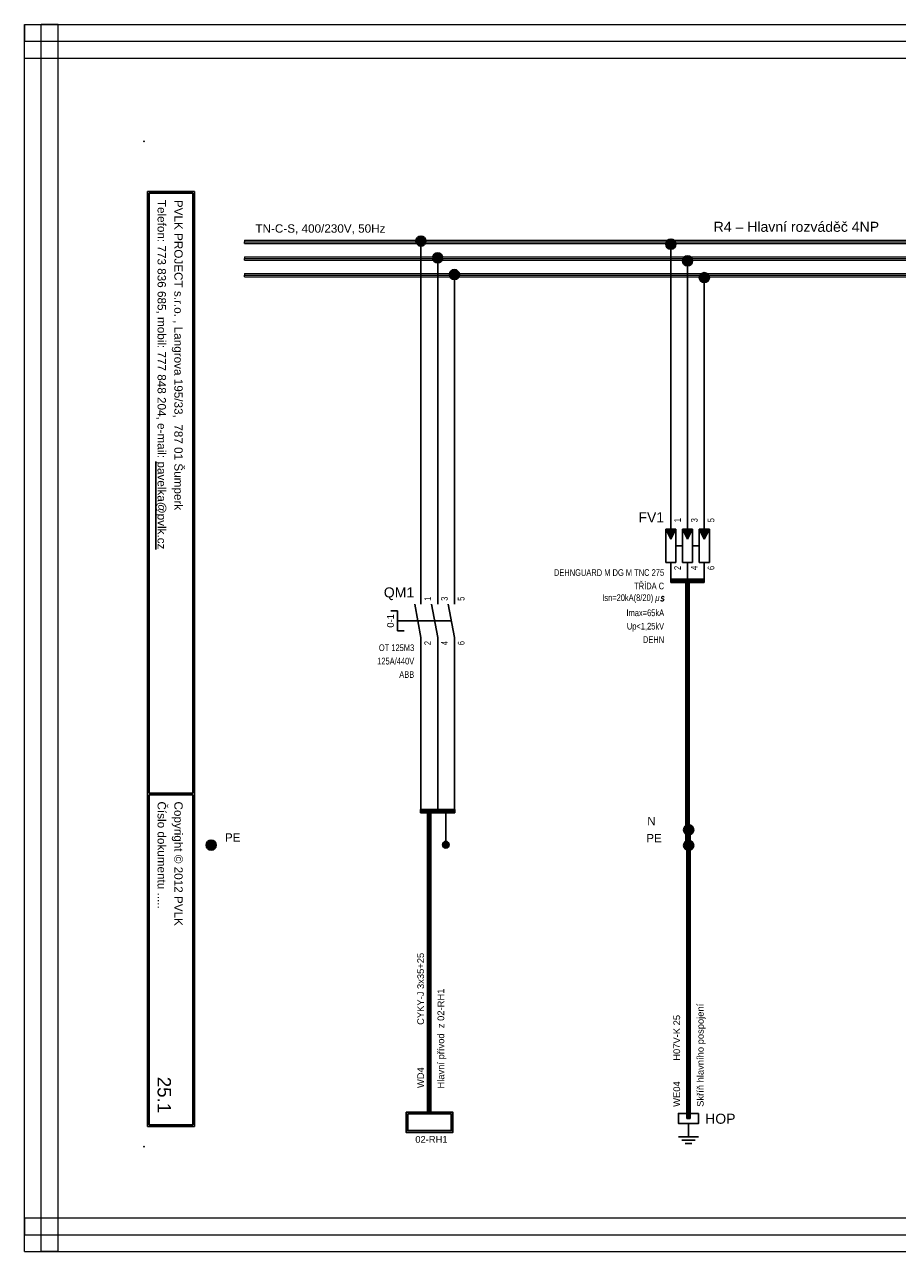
# Model space of a CAD drawing. Extents: x -739 to 3080, y 3040 to 3960.
# Tile 1 of 12: x -386 to -125, y 3359 to 3725. Entities that reach past the tile are written whole.
import ezdxf
from ezdxf.enums import TextEntityAlignment as Align

# ---------------------------------------------------------------- set-up
doc = ezdxf.new("R2010")
doc.units = 0
doc.header["$MEASUREMENT"] = 0
for name, color, linetype in [('1-KRESBA', 7, 'Continuous'), ('__Bílá', 7, 'Continuous'), ('__Oranžová', 30, 'Continuous'), ('__Rudá 010', 10, 'Continuous'), ('__Svmodrá', 4, 'Continuous'), ('__Vínová 220', 220, 'Continuous'), ('__Zelená', 3, 'Continuous'), ('__Černá 250', 7, 'Continuous')]:
    doc.layers.add(name, color=color, linetype=linetype)
doc.styles.add('Arial', font='arial.ttf')
doc.styles.add('GENERATED_STYLE_1', font='arial.ttf')
doc.styles.add('GREEKC', font='greekc', dxfattribs={"width": 0.8, "height": 1.3})
doc.styles.add('ROMANC', font='romanc', dxfattribs={"height": 2})

# ---------------------------------------------------------------- blocks, each defined once
blk = doc.blocks.new('BLK_Razítko_malé_pro_rozváděče')
at = {"layer": '__Bílá'}
for p, q in [((15, -1), (15, -20)), ((15, -1), (294, -1)), ((15.5, -1.5), (15.5, -19.5)), ((15.5, -1.5), (184.5, -1.5)), ((184.5, -1.5), (184.5, -19.5)), ((185, -1.5), (185, -19.5)), ((185, -1.5), (293.5, -1.5)), ((293.5, -19.5), (293.5, -1.5)), ((294, -20), (294, -1)), ((15, -20), (294, -20)), ((15.5, -19.5), (184.5, -19.5)), ((185, -19.5), (293.5, -19.5)), ((15, -405), (15, -419)), ((15, -405), (294, -405)), ((15.5, -405.5), (15.5, -418.5)), ((15.5, -405.5), (194.5, -405.5)), ((194.5, -405.5), (194.5, -418.5)), ((195, -405.5), (195, -418.5)), ((195, -405.5), (293.5, -405.5)), ((293.5, -405.5), (293.5, -418.5)), ((294, -405), (294, -419)), ((15, -419), (294, -419)), ((15.5, -418.5), (194.5, -418.5)), ((195, -418.5), (293.5, -418.5))]:
    blk.add_line(p, q, dxfattribs=at)
for p in [(0, 0), (300, 0), (0, -420), (300, -420)]:
    blk.add_point(p, dxfattribs=at)
at = {"layer": '__Bílá', "style": 'Arial'}
for s, height, p in [('-', 3, (38, -7)), ('Dokument', 2.5, (187, -7)), ('-', 3, (210.5, -7)), ('SO/PS', 2.5, (17.5, -12)), ('-', 3, (38, -12)), ('Vypracoval', 2.5, (187, -12)), ('-', 3, (210.5, -12)), ('Investor', 2.5, (17.5, -17)), ('Datum', 2.5, (187, -17)), ('-', 3, (38, -17)), ('-', 3, (210.5, -17)), ('PVLK PROJECT s.r.o. , Langrova 195/33,  787 01 Šumperk', 2.5, (17.5, -411)), ('Copyright © 2012 PVLK', 2.5, (197, -411)), ('Telefon: 773 836 685, mobil: 777 848 204, e-mail: %%Upavelka@pvlk.cz', 2.5, (17.5, -416)), ('Číslo dokumentu .....', 2.5, (197, -416))]:
    blk.add_text(s, height=height, dxfattribs=at).set_placement(p)
at = {"layer": '__Vínová 220', "char_height": 2.5, "attachment_point": 7, "style": 'Arial'}
for s, insert in [('715 0908', (17.5, -7)), ('Rozšíření výrobního areálu firmy PLASTKON PRODUCT, S.R.O.', (42.5, -7.75)), ('R4 – Hlavní rozváděč 4NP', (215, -7.75)), ('SO 02 - Novostavba skladovací haly s administrativní budovou', (42.5, -12.75)), ('Miroslav Pavelka', (215, -12.75)), ('Plastkon product, s.r.o., Hlavní 147, Mikulovice 790 84', (42.5, -17.75)), ('06/2016', (215, -17.75))]:
    blk.add_mtext(s, dxfattribs=dict(at, insert=insert))
at = {"layer": '__Vínová 220', "style": 'Arial'}
blk.add_attdef('ČÍSLO', text='', height=4, dxfattribs=at).set_placement((290, -416), align=Align.RIGHT)
blk = doc.blocks.new('L0001A02')
at = {"linetype": 'Continuous'}
h = blk.add_hatch(color=256, dxfattribs=at)
edge = h.paths.add_edge_path()
edge.add_arc((0, 0), 1.5, 0, 360)
blk.add_circle((0, 0), 1.5)
blk = doc.blocks.new('V0085A01')
h = blk.add_hatch(color=256)
edge = h.paths.add_edge_path()
edge.add_arc((0, 0), 1, 0, 360)
blk.add_circle((0, 0), 1)
blk = doc.blocks.new('RT-M3-WL')
for p, q in [((0, 5), (0, 10)), ((5, 5), (5, 10)), ((10, 5), (10, 10)), ((-1.82, 5), (0, -5)), ((3.18, 5), (5, -5)), ((8.18, 5), (10, -5)), ((-7, 3), (-9, 3)), ((-7, -3), (-7, 3)), ((-7, 0), (9.09, 0)), ((-7, -3), (-5, -3)), ((0, -5), (0, -10)), ((5, -5), (5, -10)), ((10, -5), (10, -10))]:
    blk.add_line(p, q)
at = {"style": 'Arial'}
blk.add_text('0-1', height=2, rotation=90, dxfattribs=at).set_placement((-8.08, 0), align=Align.CENTER)
blk.add_attdef('POPIS', text='', height=3, dxfattribs=at).set_placement((-2, 7), align=Align.RIGHT)
at = {"style": 'Arial', "width": 0.8}
for tag, p in [('NO1', (3, 6)), ('NO2', (8, 6)), ('NO3', (13, 6))]:
    blk.add_attdef(tag, p, '', height=2, rotation=90, dxfattribs=at)
for tag, p in [('TYP', (-2, -9)), ('AC21A(PROUD)', (-2, -13)), ('AC23A(VÝKON)', (-2, -17)), ('DOPLŇ1', (-2, -21)), ('DOPLŇ2', (-2, -25)), ('DOPLŇ3', (-2, -29))]:
    blk.add_attdef(tag, text='', height=2, dxfattribs=at).set_placement(p, align=Align.RIGHT)
for tag, p in [('CO1', (3, -6)), ('CO2', (8, -6)), ('CO3', (13, -6))]:
    blk.add_attdef(tag, text='', height=2, rotation=90, dxfattribs=at).set_placement(p, align=Align.RIGHT)
blk = doc.blocks.new('HOP01')
for p, q in [((0, 0), (2, 0)), ((2, 1.5), (2, -1.5)), ((2.5, 1), (2.5, -1)), ((3, 0.5), (3, -0.5))]:
    blk.add_line(p, q)
blk.add_lwpolyline([(-1.5, 1.5), (0, 1.5), (0, -1.5), (-1.5, -1.5)], close=True)
blk = doc.blocks.new('MOE01020')
for points in [[(1.5, 5), (-1.5, 5), (0, 2)], [(6.5, 5), (3.5, 5), (5, 2)], [(10, 2), (11.5, 5), (8.5, 5)]]:
    blk.add_hatch(color=256).paths.add_polyline_path(points)
for p, q in [((0, 5), (0, 10)), ((5, 5), (5, 10)), ((10, 5), (10, 10)), ((-1.5, 5), (1.5, 5)), ((-1.5, -5), (-1.5, 5)), ((-1.5, 5), (0, 2)), ((0, 2), (1.5, 5)), ((1.5, 5), (1.5, -5)), ((3.5, 5), (5, 2)), ((3.5, 5), (6.5, 5)), ((3.5, -5), (3.5, 5)), ((5, 2), (6.5, 5)), ((6.5, 5), (6.5, -5)), ((8.5, 5), (10, 2)), ((8.5, 5), (11.5, 5)), ((8.5, -5), (8.5, 5)), ((10, 2), (11.5, 5)), ((11.5, 5), (11.5, -5)), ((1.5, 0), (3.5, 0)), ((6.5, 0), (8.5, 0)), ((1.5, -5), (-1.5, -5)), ((0, -5), (0, -10)), ((6.5, -5), (3.5, -5)), ((5, -5), (5, -10)), ((11.5, -5), (8.5, -5)), ((10, -5), (10, -10))]:
    blk.add_line(p, q)
at = {"style": 'Arial', "width": 0.8}
blk.add_text('Isn=20kA(8/20)', height=2, dxfattribs=at).set_placement((-20.48, -16.5))
at = {"oblique": 10, "width": 0.8}
for s, style, p in [('m', 'GREEKC', (-3.5, -16.5)), ('s', 'ROMANC', (-2, -16.5))]:
    blk.add_text(s, height=2, dxfattribs=dict(at, style=style)).set_placement(p, align=Align.RIGHT)
at = {"style": 'Arial'}
blk.add_attdef('POPIS', text='', height=3, dxfattribs=at).set_placement((-2, 7), align=Align.RIGHT)
at = {"style": 'Arial', "width": 0.8}
for tag, p in [('L1', (3, 7)), ('L2', (8, 7)), ('L3', (13, 7))]:
    blk.add_attdef(tag, p, '', height=2, rotation=90, dxfattribs=at)
for tag, p in [('TYP', (-2, -9)), ('TŘÍDA', (-2, -13)), ('ISG', (-2, -21)), ('TR', (-2, -25)), ('URES', (-2, -29))]:
    blk.add_attdef(tag, text='', height=2, dxfattribs=at).set_placement(p, align=Align.RIGHT)
for tag, p in [('T1', (3, -6)), ('T2', (8, -6)), ('T3', (13, -6))]:
    blk.add_attdef(tag, text='', height=2, rotation=90, dxfattribs=at).set_placement(p, align=Align.RIGHT)

msp = doc.modelspace()

# ---------------------------------------------------------------- hatches: boundary and pattern name
at = {"layer": '__Černá 250'}
h = msp.add_hatch(color=256, dxfattribs=at)
h.paths.add_polyline_path([(-257.83, 3394.28), (-257.83, 3400.28), (-271.83, 3400.28), (-271.83, 3394.28)])
h.paths.add_polyline_path([(-258.33, 3394.78), (-258.33, 3399.78), (-271.33, 3399.78), (-271.33, 3394.78)], flags=16)

# ---------------------------------------------------------------- linework, layer by layer
at = {"layer": '1-KRESBA'}
for p, q in [((-192.78, 3579.3), (-192.78, 3659.3)), ((-187.78, 3579.3), (-187.78, 3654.3)), ((-182.78, 3579.3), (-182.78, 3649.3)), ((-192.78, 3559.3), (-192.78, 3558.8)), ((-192.78, 3559.3), (-182.78, 3559.3)), ((-192.78, 3558.3), (-192.78, 3558.8)), ((-192.78, 3558.8), (-182.78, 3558.8)), ((-192.78, 3558.3), (-182.78, 3558.3)), ((-188.28, 3479.96), (-188.28, 3559.3)), ((-188.28, 3559.3), (-187.78, 3559.3)), ((-187.78, 3479.96), (-187.78, 3559.3)), ((-187.28, 3559.3), (-187.78, 3559.3)), ((-187.28, 3479.96), (-187.28, 3559.3)), ((-182.78, 3559.3), (-182.78, 3558.8)), ((-182.78, 3558.3), (-182.78, 3558.8)), ((-267.38, 3536.88), (-267.38, 3524.11)), ((-262.38, 3536.88), (-262.38, 3524.11)), ((-257.38, 3536.88), (-257.38, 3524.11)), ((-267.38, 3527.92), (-267.38, 3490.6)), ((-262.38, 3527.92), (-262.38, 3490.6)), ((-257.38, 3527.92), (-257.38, 3490.6)), ((-267.46, 3490.6), (-267.46, 3490.1)), ((-267.46, 3490.6), (-257.23, 3490.6)), ((-267.46, 3489.6), (-267.46, 3490.1)), ((-267.46, 3490.1), (-257.23, 3490.1)), ((-267.46, 3489.6), (-257.23, 3489.6)), ((-265.46, 3399.93), (-265.46, 3490.6)), ((-265.46, 3490.6), (-264.96, 3490.6)), ((-264.96, 3399.93), (-264.96, 3490.6)), ((-264.46, 3490.6), (-264.96, 3490.6)), ((-264.46, 3399.93), (-264.46, 3490.6)), ((-259.96, 3490.1), (-259.96, 3480.1)), ((-257.23, 3490.6), (-257.23, 3490.1)), ((-257.23, 3489.6), (-257.23, 3490.1)), ((-188.01, 3398.43), (-188.01, 3484.66)), ((-188.01, 3484.66), (-187.51, 3484.66)), ((-187.51, 3398.43), (-187.51, 3484.66)), ((-187.01, 3484.66), (-187.51, 3484.66)), ((-187.01, 3398.43), (-187.01, 3484.66)), ((-188.28, 3479.96), (-187.78, 3479.96)), ((-187.28, 3479.96), (-187.78, 3479.96)), ((-265.46, 3399.93), (-264.96, 3399.93)), ((-264.46, 3399.93), (-264.96, 3399.93)), ((-188.01, 3398.43), (-187.51, 3398.43)), ((-187.01, 3398.43), (-187.51, 3398.43))]:
    msp.add_line(p, q, dxfattribs=at)
at = {"layer": '__Oranžová', "lineweight": 0}
for p, q in [((-320, 3660.5), (-320, 3660)), ((-320, 3660.5), (35, 3660.5)), ((-320, 3659.5), (-320, 3660)), ((-320, 3660), (35, 3660)), ((-320, 3659.5), (35, 3659.5)), ((-320, 3655.5), (-320, 3655)), ((-320, 3655.5), (35, 3655.5)), ((-320, 3654.5), (-320, 3655)), ((-320, 3655), (35, 3655)), ((-320, 3654.5), (35, 3654.5)), ((-320, 3650.5), (-320, 3650)), ((-320, 3650.5), (35, 3650.5)), ((-320, 3649.5), (-320, 3650)), ((-320, 3650), (35, 3650)), ((-320, 3649.5), (35, 3649.5))]:
    msp.add_line(p, q, dxfattribs=at)
at = {"layer": '__Vínová 220', "lineweight": 0}
for p, q in [((-385.71, 3724.82), (-385.71, 3719.82)), ((-385.71, 3724.82), (110.69, 3724.82)), ((-385.71, 3358.74), (-385.71, 3724.82)), ((-385.71, 3724.82), (-380.71, 3724.82)), ((-380.71, 3358.74), (-380.71, 3724.82)), ((-375.71, 3724.82), (-380.71, 3724.82)), ((-375.71, 3358.74), (-375.71, 3724.82)), ((-385.71, 3714.82), (-385.71, 3719.82)), ((-385.71, 3719.82), (110.69, 3719.82)), ((-385.71, 3714.82), (110.69, 3714.82)), ((-385.71, 3368.74), (-385.71, 3363.74)), ((-385.71, 3368.74), (110.69, 3368.74)), ((-385.71, 3358.74), (-385.71, 3363.74)), ((-385.71, 3363.74), (110.69, 3363.74)), ((-385.71, 3358.74), (110.69, 3358.74)), ((-385.71, 3358.74), (-380.71, 3358.74)), ((-375.71, 3358.74), (-380.71, 3358.74))]:
    msp.add_line(p, q, dxfattribs=at)
at = {"layer": '__Černá 250', "ltscale": 10}
for p, q in [((-267.38, 3556.88), (-267.38, 3660.7)), ((-262.38, 3556.88), (-262.38, 3654.7)), ((-257.38, 3556.88), (-257.38, 3649.7))]:
    msp.add_line(p, q, dxfattribs=at)
at = {"layer": '__Černá 250'}
for points in [[(-271.83, 3400.28), (-257.83, 3400.28), (-257.83, 3394.28), (-271.83, 3394.28)], [(-271.33, 3399.78), (-258.33, 3399.78), (-258.33, 3394.78), (-271.33, 3394.78)]]:
    msp.add_lwpolyline(points, close=True, dxfattribs=at)

# ---------------------------------------------------------------- block references
at = {"color": 250, "linetype": 'Continuous'}
msp.add_blockref('V0085A01', (-259.96, 3480.1), dxfattribs=at)
at = {"layer": '1-KRESBA', "rotation": 270}
msp.add_blockref('BLK_Razítko_malé_pro_rozváděče', (70, 3690), dxfattribs=at).add_auto_attribs({'ČÍSLO': '25.1'})
at = {"layer": '1-KRESBA'}
for p in [(-267.38, 3660.2), (-192.78, 3659.3), (-262.38, 3655.2), (-187.78, 3654.3), (-257.38, 3650.2), (-182.78, 3649.3), (-187.46, 3484.55), (-187.46, 3484.55), (-330, 3480), (-187.46, 3479.9), (-187.46, 3479.9)]:
    msp.add_blockref('L0001A02', p, dxfattribs=at)
at = {"layer": '__Černá 250'}
ref = msp.add_blockref('MOE01020', (-192.78, 3569.3), dxfattribs=at)
ref.add_attrib('POPIS', 'FV1', dxfattribs={"layer": '0', "color": 1, "height": 3, "style": 'Arial'}).set_placement((-194.78, 3576.3), align=Align.RIGHT)
ref.add_attrib('TYP', 'DEHNGUARD M DG M TNC 275', dxfattribs={"layer": '0', "height": 2, "style": 'Arial', "width": 0.8}).set_placement((-194.78, 3560.3), align=Align.RIGHT)
ref.add_attrib('TŘÍDA', 'TŘÍDA C', dxfattribs={"layer": '0', "height": 2, "style": 'Arial', "width": 0.8}).set_placement((-194.78, 3556.3), align=Align.RIGHT)
ref.add_attrib('ISG', 'Imax=65kA', dxfattribs={"layer": '0', "height": 2, "style": 'Arial', "width": 0.8}).set_placement((-194.78, 3548.3), align=Align.RIGHT)
ref.add_attrib('TR', 'Up<1,25kV', dxfattribs={"layer": '0', "height": 2, "style": 'Arial', "width": 0.8}).set_placement((-194.78, 3544.3), align=Align.RIGHT)
ref.add_attrib('URES', 'DEHN', dxfattribs={"layer": '0', "height": 2, "style": 'Arial', "width": 0.8}).set_placement((-194.78, 3540.3), align=Align.RIGHT)
ref.add_attrib('L1', '1', (-189.78, 3576.3), dxfattribs={"layer": '0', "height": 2, "rotation": 90, "style": 'Arial', "width": 0.8})
ref.add_attrib('L2', '3', (-184.78, 3576.3), dxfattribs={"layer": '0', "height": 2, "rotation": 90, "style": 'Arial', "width": 0.8})
ref.add_attrib('L3', '5', (-179.78, 3576.3), dxfattribs={"layer": '0', "height": 2, "rotation": 90, "style": 'Arial', "width": 0.8})
ref.add_attrib('T1', '2', dxfattribs={"layer": '0', "height": 2, "rotation": 90, "style": 'Arial', "width": 0.8}).set_placement((-189.78, 3563.3), align=Align.RIGHT)
ref.add_attrib('T2', '4', dxfattribs={"layer": '0', "height": 2, "rotation": 90, "style": 'Arial', "width": 0.8}).set_placement((-184.78, 3563.3), align=Align.RIGHT)
ref.add_attrib('T3', '6', dxfattribs={"layer": '0', "height": 2, "rotation": 90, "style": 'Arial', "width": 0.8}).set_placement((-179.78, 3563.3), align=Align.RIGHT)
ref = msp.add_blockref('RT-M3-WL', (-267.38, 3546.88), dxfattribs=at)
ref.add_attrib('POPIS', 'QM1', dxfattribs={"layer": '0', "color": 1, "height": 3, "style": 'Arial'}).set_placement((-269.38, 3553.88), align=Align.RIGHT)
ref.add_attrib('TYP', 'OT 125M3', dxfattribs={"layer": '0', "height": 2, "style": 'Arial', "width": 0.8}).set_placement((-269.38, 3537.88), align=Align.RIGHT)
ref.add_attrib('AC21A(PROUD)', '125A/440V', dxfattribs={"layer": '0', "height": 2, "style": 'Arial', "width": 0.8}).set_placement((-269.38, 3533.88), align=Align.RIGHT)
ref.add_attrib('AC23A(VÝKON)', 'ABB', dxfattribs={"layer": '0', "height": 2, "style": 'Arial', "width": 0.8}).set_placement((-269.38, 3529.88), align=Align.RIGHT)
ref.add_attrib('CO1', '2', dxfattribs={"layer": '0', "height": 2, "rotation": 90, "style": 'Arial', "width": 0.8}).set_placement((-264.38, 3540.88), align=Align.RIGHT)
ref.add_attrib('NO1', '1', (-264.38, 3552.88), dxfattribs={"layer": '0', "height": 2, "rotation": 90, "style": 'Arial', "width": 0.8})
ref.add_attrib('CO2', '4', dxfattribs={"layer": '0', "height": 2, "rotation": 90, "style": 'Arial', "width": 0.8}).set_placement((-259.38, 3540.88), align=Align.RIGHT)
ref.add_attrib('NO2', '3', (-259.38, 3552.88), dxfattribs={"layer": '0', "height": 2, "rotation": 90, "style": 'Arial', "width": 0.8})
ref.add_attrib('CO3', '6', dxfattribs={"layer": '0', "height": 2, "rotation": 90, "style": 'Arial', "width": 0.8}).set_placement((-254.38, 3540.88), align=Align.RIGHT)
ref.add_attrib('NO3', '5', (-254.38, 3552.88), dxfattribs={"layer": '0', "height": 2, "rotation": 90, "style": 'Arial', "width": 0.8})
at = {"layer": '__Černá 250', "xscale": 2, "yscale": 2, "zscale": 2, "rotation": 270}
msp.add_blockref('HOP01', (-187.51, 3396.93), dxfattribs=at)

# ---------------------------------------------------------------- texts
at = {"layer": '__Bílá', "insert": (-179.99, 3662.93), "char_height": 3, "attachment_point": 7, "style": 'Arial'}
msp.add_mtext('R4 – Hlavní rozváděč 4NP', dxfattribs=at)
at = {"layer": '__Oranžová', "lineweight": 0, "style": 'Arial'}
msp.add_text('TN-C-S, 400/230V, 50Hz', height=2.5, dxfattribs=at).set_placement((-316.79, 3662.71))
at = {"layer": '__Rudá 010', "style": 'Arial'}
for s, p in [('CYKY-J 3x35+25', (-266.48, 3426.34)), ('H07V-K 25', (-190.01, 3415.64)), ('WD4', (-266.48, 3407.5)), ('WE04', (-190.01, 3401.9))]:
    msp.add_text(s, height=2, rotation=90, dxfattribs=at).set_placement(p)
at = {"layer": '__Rudá 010'}
for s, height, style, p in [('HOP', 3, 'GENERATED_STYLE_1', (-182.54, 3396.84)), ('02-RH1 ', 2, 'Arial', (-269.06, 3391.18))]:
    msp.add_text(s, height=height, dxfattribs=dict(at, style=style)).set_placement(p)
at = {"layer": '__Rudá 010', "char_height": 2, "width": 62.8406, "attachment_point": 1, "rotation": 90, "style": 'Arial'}
for s, insert in [('Hlavní přívod  z 02-RH1 ', (-262.43, 3407.35)), ('Skříň hlavního pospojení', (-184.98, 3401.9))]:
    msp.add_mtext(s, dxfattribs=dict(at, insert=insert))
at = {"layer": '__Svmodrá', "linetype": 'Continuous', "style": 'Arial'}
msp.add_text('N', height=2.5, dxfattribs=at).set_placement((-199.83, 3485.9))
at = {"layer": '__Zelená', "linetype": 'Continuous', "style": 'Arial'}
for p in [(-325.89, 3481), (-200.11, 3480.8)]:
    msp.add_text('PE', height=2.5, dxfattribs=at).set_placement(p)

doc.saveas('drawing.dxf')
